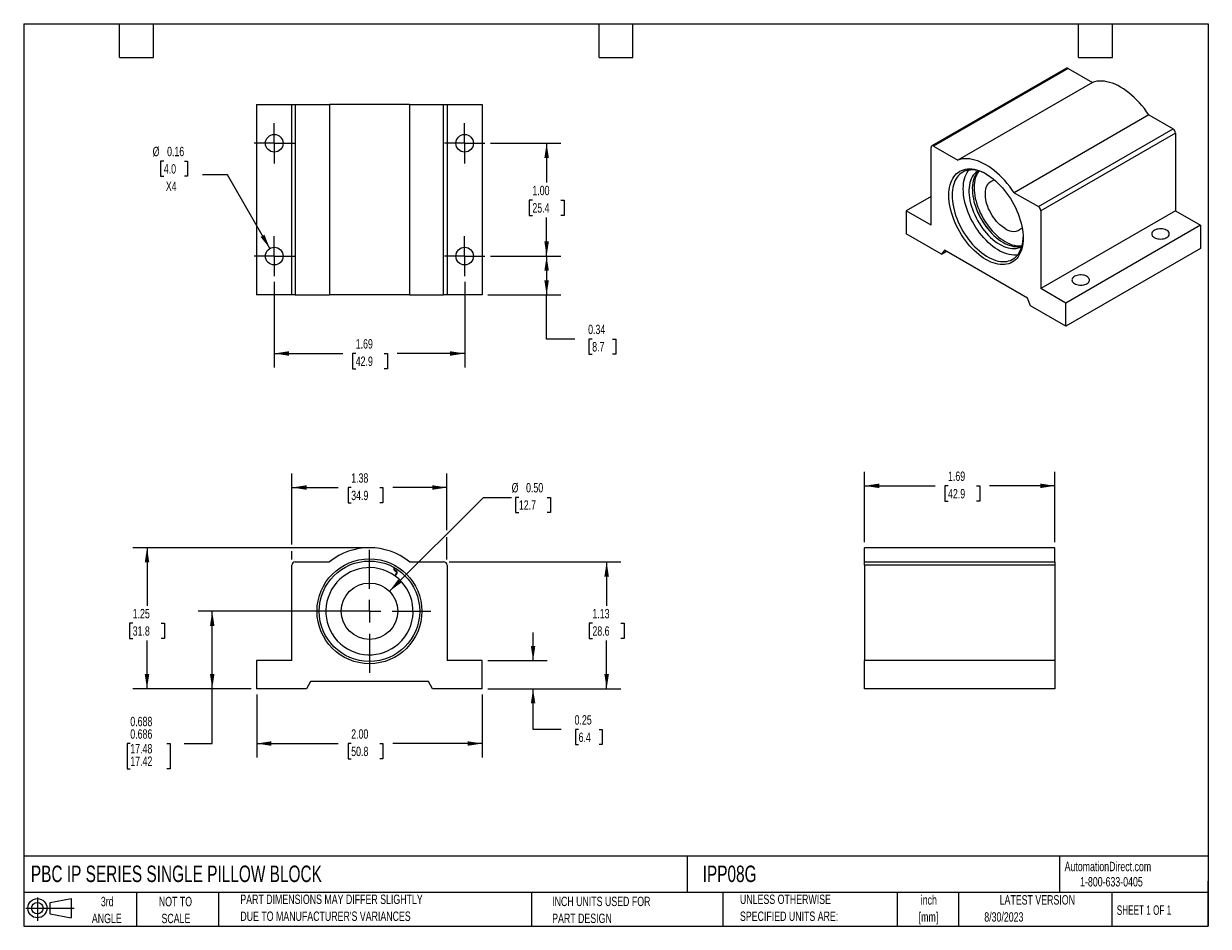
# Model space of a CAD drawing. Header units: inches. Extents: x 0.2 to 10.8, y 0.2 to 8.2.
import ezdxf

# ---------------------------------------------------------------- set-up
doc = ezdxf.new("R2010")
doc.units = ezdxf.units.IN
doc.header["$MEASUREMENT"] = 0
doc.linetypes.add('CENTERX2', pattern=[0.8, 0.5, -0.1, 0.1, -0.1])
doc.layers.add('CENTER', color=40, linetype='CENTERX2')
doc.layers.add('SLD-DEFPOINTS', color=7, linetype='Continuous')
doc.layers.add('DIMENSIONS', color=140, linetype='Continuous', lineweight=25)
doc.layers.add('TEXT', color=140, linetype='Continuous', lineweight=25)
doc.styles.add('SLDTEXTSTYLE0', font='TXT', dxfattribs={"width": 0.7})
doc.styles.add('SLDTEXTSTYLE1', font='TXT', dxfattribs={"width": 0.65})
doc.dimstyles.new('SLDDIMSTYLE0', dxfattribs={"dimtxt": 0.084961, "dimasz": 0.13, "dimexe": 0, "dimexo": 0.0625, "dimgap": 0.02124, "dimtad": 0, "dimtih": 1, "dimtoh": 1, "dimrnd": 1e-09, "dimdsep": 46, "dimtxsty": 'SLDTEXTSTYLE0', "dimsah": 1, "dimcen": 0.09, "dimadec": 0, "dimazin": 2, "dimtfac": 1, "dimtmove": 0, "dimatfit": 0, "dimfxl": 0, "dimfrac": 2, "dimtolj": 1, "dimtzin": 12, "dimarcsym": 0})
doc.dimstyles.new('SLDDIMSTYLE1', dxfattribs={"dimtxt": 0.084961, "dimasz": 0.13, "dimexe": 0, "dimexo": 0.0625, "dimgap": 0.02124, "dimtad": 0, "dimtih": 1, "dimtoh": 1, "dimrnd": 1e-09, "dimzin": 12, "dimdsep": 46, "dimtxsty": 'SLDTEXTSTYLE0', "dimsah": 1, "dimcen": 0.09, "dimadec": 0, "dimazin": 3, "dimtfac": 1, "dimtofl": 0, "dimtmove": 0, "dimatfit": 3, "dimfxl": 0, "dimfrac": 2, "dimtolj": 1, "dimtzin": 12, "dimarcsym": 0})
doc.dimstyles.new('SLDDIMSTYLE2', dxfattribs={"dimtxt": 0.084961, "dimasz": 0.13, "dimexe": 0, "dimexo": 0.0625, "dimgap": 0.02124, "dimtad": 0, "dimtih": 1, "dimtoh": 1, "dimrnd": 1e-09, "dimzin": 0, "dimdsep": 46, "dimtxsty": 'SLDTEXTSTYLE0', "dimsah": 1, "dimcen": 0, "dimadec": 0, "dimazin": 0, "dimtfac": 1, "dimtofl": 0, "dimtmove": 0, "dimatfit": 3, "dimfxl": 0, "dimfrac": 2, "dimtolj": 1, "dimtzin": 12, "dimarcsym": 0})
doc.dimstyles.new('SLDDIMSTYLE3', dxfattribs={"dimtxt": 0.084961, "dimasz": 0.13, "dimexe": 0, "dimexo": 0.0625, "dimgap": 0.02124, "dimtad": 0, "dimtih": 1, "dimtoh": 1, "dimdec": 3, "dimrnd": 1e-09, "dimdsep": 46, "dimtxsty": 'SLDTEXTSTYLE0', "dimsah": 1, "dimcen": 0.09, "dimadec": 0, "dimazin": 2, "dimlim": 1, "dimtp": 0.001, "dimtm": 0.001, "dimtfac": 1, "dimtdec": 3, "dimtofl": 0, "dimtmove": 0, "dimatfit": 3, "dimfxl": 0, "dimfrac": 2, "dimtolj": 1, "dimtzin": 12, "dimarcsym": 0})
doc.dimstyles.new('SLDDIMSTYLE4', dxfattribs={"dimtxt": 0.084961, "dimasz": 0.13, "dimexe": 0, "dimexo": 0.0625, "dimgap": 0.02124, "dimtad": 0, "dimtih": 1, "dimtoh": 1, "dimrnd": 1e-09, "dimzin": 4, "dimdsep": 46, "dimtxsty": 'SLDTEXTSTYLE0', "dimsah": 1, "dimcen": 0.09, "dimadec": 0, "dimazin": 1, "dimtfac": 1, "dimtofl": 0, "dimtmove": 0, "dimatfit": 3, "dimfxl": 0, "dimfrac": 2, "dimtolj": 1, "dimtzin": 12, "dimarcsym": 0})
doc.dimstyles.new('SLDDIMSTYLE5', dxfattribs={"dimtxt": 0.084961, "dimasz": 0.13, "dimexe": 0, "dimexo": 0.0625, "dimgap": 0.02124, "dimtad": 0, "dimtih": 1, "dimtoh": 1, "dimrnd": 1e-09, "dimdsep": 46, "dimtxsty": 'SLDTEXTSTYLE0', "dimsah": 1, "dimcen": 0.09, "dimadec": 0, "dimazin": 2, "dimtfac": 1, "dimtofl": 0, "dimtmove": 0, "dimatfit": 3, "dimfxl": 0, "dimfrac": 2, "dimtolj": 1, "dimtzin": 12, "dimarcsym": 0})
doc.dimstyles.new('SLDDIMSTYLE6', dxfattribs={"dimtxt": 0.084961, "dimasz": 0.13, "dimexe": 0, "dimexo": 0.0625, "dimgap": 0.02124, "dimtad": 0, "dimtih": 1, "dimtoh": 1, "dimrnd": 1e-09, "dimdsep": 46, "dimtxsty": 'SLDTEXTSTYLE0', "dimsah": 1, "dimcen": 0, "dimadec": 0, "dimazin": 2, "dimtfac": 1, "dimtofl": 0, "dimtmove": 0, "dimatfit": 3, "dimfxl": 0, "dimfrac": 2, "dimtolj": 1, "dimtzin": 12, "dimarcsym": 0})

# ---------------------------------------------------------------- blocks, each defined once
blk = doc.blocks.new('Block11')
at = {"color": 7, "linetype": 'Continuous', "lineweight": 18}
for p, q in [((0, 0.113), (0.428, 0.113)), ((0.102, 0.209), (0.102, 0)), ((0.216, 0.164), (0.401, 0.198)), ((0.216, 0.063), (0.216, 0.164)), ((0.401, 0.198), (0.401, 0.029)), ((0.216, 0.063), (0.401, 0.029))]:
    blk.add_line(p, q, dxfattribs=at)
for radius in [0.0846, 0.0506]:
    blk.add_circle((0.102, 0.113), radius, dxfattribs=at)
blk = doc.blocks.new('Block12')
at = {"layer": 'SLD-DEFPOINTS'}
blk.add_blockref('Block11', (0, 0), dxfattribs=at)
blk = doc.blocks.new('SW_NOTE_0')
at = {"layer": 'TEXT', "color": 0, "char_height": 0.0833, "attachment_point": 2, "style": 'SLDTEXTSTYLE0'}
for s, insert in [('inch', (0.125, 0.107)), ('[mm]', (0.122, -0.043))]:
    blk.add_mtext(s, dxfattribs=dict(at, insert=insert))
blk = doc.blocks.new('SW_NOTE_0_1')
at = {"layer": 'TEXT', "color": 0, "char_height": 0.08333, "attachment_point": 1, "style": 'SLDTEXTSTYLE0'}
for s, insert in [('UNLESS OTHERWISE', (0, 0.107)), ('SPECIFIED UNITS ARE:', (0, -0.043))]:
    blk.add_mtext(s, dxfattribs=dict(at, insert=insert))
blk = doc.blocks.new('SW_NOTE_0_2')
at = {"layer": 'TEXT', "color": 0, "char_height": 0.08333, "attachment_point": 1, "style": 'SLDTEXTSTYLE0'}
for s, insert in [('PART DIMENSIONS MAY DIFFER SLIGHTLY', (0, 0.107)), ("DUE TO MANUFACTURER'S VARIANCES", (0, -0.043))]:
    blk.add_mtext(s, dxfattribs=dict(at, insert=insert))
blk = doc.blocks.new('SW_NOTE_0_3')
at = {"layer": 'TEXT', "color": 0, "char_height": 0.0833, "attachment_point": 2, "style": 'SLDTEXTSTYLE0'}
for s, insert in [('NOT TO', (0.207, 0.107)), ('SCALE', (0.211, -0.043))]:
    blk.add_mtext(s, dxfattribs=dict(at, insert=insert))
blk = doc.blocks.new('SW_NOTE_0_4')
at = {"layer": 'TEXT', "color": 0, "char_height": 0.0833, "attachment_point": 2, "style": 'SLDTEXTSTYLE0'}
for s, insert in [('3rd', (0.091, 0.107)), ('ANGLE', (0.087, -0.043))]:
    blk.add_mtext(s, dxfattribs=dict(at, insert=insert))
blk = doc.blocks.new('SW_NOTE_0_5')
at = {"layer": 'TEXT', "color": 0, "char_height": 0.08333, "attachment_point": 1, "style": 'SLDTEXTSTYLE0'}
for s, insert in [('INCH UNITS USED FOR', (0, 0.107)), ('PART DESIGN', (0, -0.043))]:
    blk.add_mtext(s, dxfattribs=dict(at, insert=insert))
blk = doc.blocks.new('_D')
at = {"layer": 'DIMENSIONS'}
for p, q in [((4.765, 2.605), (4.765, 2.855)), ((4.365, 2.605), (4.89, 2.605)), ((4.365, 2.355), (4.89, 2.355)), ((4.765, 1.995), (4.765, 2.355)), ((5.015, 1.995), (4.765, 1.995)), ((5.168, 1.995), (5.14, 1.995)), ((5.14, 1.995), (5.14, 1.86)), ((5.35, 1.995), (5.378, 1.995)), ((5.378, 1.995), (5.378, 1.86)), ((5.14, 1.86), (5.168, 1.86)), ((5.378, 1.86), (5.35, 1.86))]:
    blk.add_line(p, q, dxfattribs=at)
for points in [[(4.765, 2.605), (4.785, 2.735), (4.745, 2.735)], [(4.765, 2.355), (4.745, 2.225), (4.785, 2.225)]]:
    blk.add_solid(points, dxfattribs=at)
at = {"layer": 'DIMENSIONS', "char_height": 0.0833, "attachment_point": 1, "style": 'SLDTEXTSTYLE0'}
for s, insert in [('0.25', (5.133, 2.121)), ('6.4', (5.168, 1.967))]:
    blk.add_mtext(s, dxfattribs=dict(at, insert=insert))
blk = doc.blocks.new('_D_1')
at = {"layer": 'DIMENSIONS'}
for p, q in [((4.022, 3.48), (5.542, 3.48)), ((5.417, 3.48), (5.417, 3.09)), ((5.291, 2.936), (5.262, 2.936)), ((5.262, 2.936), (5.262, 2.801)), ((5.543, 2.936), (5.572, 2.936)), ((5.572, 2.936), (5.572, 2.801)), ((5.262, 2.801), (5.291, 2.801)), ((5.417, 2.355), (5.417, 2.782)), ((5.572, 2.801), (5.543, 2.801)), ((4.365, 2.355), (5.542, 2.355))]:
    blk.add_line(p, q, dxfattribs=at)
for points in [[(5.417, 3.48), (5.397, 3.35), (5.437, 3.35)], [(5.417, 2.355), (5.437, 2.485), (5.397, 2.485)]]:
    blk.add_solid(points, dxfattribs=at)
at = {"layer": 'DIMENSIONS', "char_height": 0.0833, "attachment_point": 1, "style": 'SLDTEXTSTYLE0'}
for s, insert in [('1.13', (5.291, 3.063)), ('28.6', (5.291, 2.909))]:
    blk.add_mtext(s, dxfattribs=dict(at, insert=insert))
blk = doc.blocks.new('_D_2')
at = {"layer": 'DIMENSIONS'}
for p, q in [((2.627, 3.635), (2.627, 4.264)), ((4.002, 3.76), (4.002, 4.264)), ((2.627, 4.139), (3.038, 4.139)), ((3.153, 4.139), (3.125, 4.139)), ((3.125, 4.139), (3.125, 4.004)), ((3.406, 4.139), (3.434, 4.139)), ((3.434, 4.139), (3.434, 4.004)), ((4.002, 4.139), (3.521, 4.139)), ((3.125, 4.004), (3.153, 4.004)), ((3.434, 4.004), (3.406, 4.004)), ((4.002, 3.5), (4.002, 3.7)), ((2.627, 3.5), (2.627, 3.575))]:
    blk.add_line(p, q, dxfattribs=at)
for points in [[(2.627, 4.139), (2.757, 4.119), (2.757, 4.159)], [(4.002, 4.139), (3.872, 4.159), (3.872, 4.119)]]:
    blk.add_solid(points, dxfattribs=at)
at = {"layer": 'DIMENSIONS', "char_height": 0.0833, "attachment_point": 1, "style": 'SLDTEXTSTYLE0'}
for s, insert in [('1.38', (3.153, 4.265)), ('34.9', (3.153, 4.111))]:
    blk.add_mtext(s, dxfattribs=dict(at, insert=insert))
blk = doc.blocks.new('_D_3')
at = {"layer": 'DIMENSIONS'}
for p, q in [((3.492, 3.219), (4.325, 4.052)), ((4.325, 4.052), (4.575, 4.052)), ((4.639, 4.052), (4.61, 4.052)), ((4.61, 4.052), (4.61, 3.917)), ((4.891, 4.052), (4.92, 4.052)), ((4.92, 4.052), (4.92, 3.917)), ((4.61, 3.917), (4.639, 3.917)), ((4.92, 3.917), (4.891, 3.917))]:
    blk.add_line(p, q, dxfattribs=at)
blk.add_solid([(3.492, 3.219), (3.598, 3.297), (3.569, 3.325)], dxfattribs=at)
at = {"layer": 'DIMENSIONS', "char_height": 0.0833, "attachment_point": 1, "style": 'SLDTEXTSTYLE0'}
for s, insert in [('%%c', (4.575, 4.179)), ('0.50', (4.703, 4.179)), ('12.7', (4.639, 4.025))]:
    blk.add_mtext(s, dxfattribs=dict(at, insert=insert))
blk = doc.blocks.new('_D_4')
at = {"layer": 'DIMENSIONS'}
for p, q in [((3.265, 3.042), (1.796, 3.042)), ((1.921, 2.355), (1.921, 3.042)), ((2.265, 2.355), (1.796, 2.355)), ((1.921, 1.87), (1.921, 2.355)), ((1.195, 1.87), (1.166, 1.87)), ((1.166, 1.87), (1.166, 1.647)), ((1.518, 1.87), (1.547, 1.87)), ((1.547, 1.87), (1.547, 1.647)), ((1.671, 1.87), (1.921, 1.87)), ((1.166, 1.647), (1.195, 1.647)), ((1.547, 1.647), (1.518, 1.647))]:
    blk.add_line(p, q, dxfattribs=at)
for points in [[(1.921, 3.042), (1.901, 2.912), (1.941, 2.912)], [(1.921, 2.355), (1.941, 2.485), (1.901, 2.485)]]:
    blk.add_solid(points, dxfattribs=at)
at = {"layer": 'DIMENSIONS', "char_height": 0.0833, "attachment_point": 1, "style": 'SLDTEXTSTYLE0'}
for s, insert in [('0.688', (1.195, 2.107)), ('0.686', (1.195, 1.996)), ('17.48', (1.195, 1.866)), ('17.42', (1.195, 1.755))]:
    blk.add_mtext(s, dxfattribs=dict(at, insert=insert))
blk = doc.blocks.new('_D_5')
at = {"layer": 'DIMENSIONS'}
for p, q in [((3.265, 3.605), (1.218, 3.605)), ((1.343, 3.605), (1.343, 3.09)), ((1.216, 2.936), (1.188, 2.936)), ((1.188, 2.936), (1.188, 2.801)), ((1.469, 2.936), (1.497, 2.936)), ((1.497, 2.936), (1.497, 2.801)), ((1.188, 2.801), (1.216, 2.801)), ((1.343, 2.355), (1.343, 2.782)), ((1.497, 2.801), (1.469, 2.801)), ((2.265, 2.355), (1.218, 2.355))]:
    blk.add_line(p, q, dxfattribs=at)
for points in [[(1.343, 3.605), (1.323, 3.475), (1.363, 3.475)], [(1.343, 2.355), (1.363, 2.485), (1.323, 2.485)]]:
    blk.add_solid(points, dxfattribs=at)
at = {"layer": 'DIMENSIONS', "char_height": 0.0833, "attachment_point": 1, "style": 'SLDTEXTSTYLE0'}
for s, insert in [('1.25', (1.216, 3.063)), ('31.8', (1.216, 2.909))]:
    blk.add_mtext(s, dxfattribs=dict(at, insert=insert))
blk = doc.blocks.new('_D_6')
at = {"layer": 'DIMENSIONS'}
for p, q in [((2.315, 2.305), (2.315, 1.745)), ((4.315, 2.305), (4.315, 1.745)), ((2.315, 1.87), (3.038, 1.87)), ((3.153, 1.87), (3.125, 1.87)), ((3.125, 1.87), (3.125, 1.735)), ((3.406, 1.87), (3.434, 1.87)), ((3.434, 1.87), (3.434, 1.735)), ((4.315, 1.87), (3.521, 1.87)), ((3.125, 1.735), (3.153, 1.735)), ((3.434, 1.735), (3.406, 1.735))]:
    blk.add_line(p, q, dxfattribs=at)
for points in [[(2.315, 1.87), (2.445, 1.85), (2.445, 1.89)], [(4.315, 1.87), (4.185, 1.89), (4.185, 1.85)]]:
    blk.add_solid(points, dxfattribs=at)
at = {"layer": 'DIMENSIONS', "char_height": 0.0833, "attachment_point": 1, "style": 'SLDTEXTSTYLE0'}
for s, insert in [('2.00', (3.153, 1.996)), ('50.8', (3.153, 1.842))]:
    blk.add_mtext(s, dxfattribs=dict(at, insert=insert))
blk = doc.blocks.new('SW_CENTERMARKSYMBOL_0')
at = {"layer": 'CENTER', "color": 0}
for p, q in [((0, 0.2), (0, 0.545)), ((-0.2, 0), (-0.545, 0)), ((0, 0), (-0.1, 0)), ((0, 0), (0, 0.1)), ((0, 0), (0, -0.1)), ((0, 0), (0.1, 0)), ((0.2, 0), (0.545, 0)), ((0, -0.2), (0, -0.545))]:
    blk.add_line(p, q, dxfattribs=at)
blk = doc.blocks.new('_D_7')
at = {"layer": 'DIMENSIONS'}
for p, q in [((7.703, 3.655), (7.703, 4.279)), ((9.391, 3.655), (9.391, 4.279)), ((7.703, 4.154), (8.328, 4.154)), ((8.443, 4.154), (8.414, 4.154)), ((8.414, 4.154), (8.414, 4.019)), ((8.695, 4.154), (8.724, 4.154)), ((8.724, 4.154), (8.724, 4.019)), ((9.391, 4.154), (8.81, 4.154)), ((8.414, 4.019), (8.443, 4.019)), ((8.724, 4.019), (8.695, 4.019))]:
    blk.add_line(p, q, dxfattribs=at)
for points in [[(7.703, 4.154), (7.833, 4.134), (7.833, 4.174)], [(9.391, 4.154), (9.261, 4.174), (9.261, 4.134)]]:
    blk.add_solid(points, dxfattribs=at)
at = {"layer": 'DIMENSIONS', "char_height": 0.0833, "attachment_point": 1, "style": 'SLDTEXTSTYLE0'}
for s, insert in [('1.69', (8.443, 4.281)), ('42.9', (8.443, 4.126))]:
    blk.add_mtext(s, dxfattribs=dict(at, insert=insert))
blk = doc.blocks.new('_D_8')
at = {"layer": 'DIMENSIONS'}
for p, q in [((4.387, 7.19), (5.01, 7.19)), ((4.885, 7.19), (4.885, 6.841)), ((4.759, 6.686), (4.731, 6.686)), ((4.731, 6.686), (4.731, 6.551)), ((5.012, 6.686), (5.04, 6.686)), ((5.04, 6.686), (5.04, 6.551)), ((4.731, 6.551), (4.759, 6.551)), ((4.885, 6.19), (4.885, 6.532)), ((5.04, 6.551), (5.012, 6.551)), ((4.387, 6.19), (5.01, 6.19))]:
    blk.add_line(p, q, dxfattribs=at)
for points in [[(4.885, 7.19), (4.865, 7.06), (4.905, 7.06)], [(4.885, 6.19), (4.905, 6.32), (4.865, 6.32)]]:
    blk.add_solid(points, dxfattribs=at)
at = {"layer": 'DIMENSIONS', "char_height": 0.0833, "attachment_point": 1, "style": 'SLDTEXTSTYLE0'}
for s, insert in [('1.00', (4.759, 6.813)), ('25.4', (4.759, 6.659))]:
    blk.add_mtext(s, dxfattribs=dict(at, insert=insert))
blk = doc.blocks.new('_D_9')
at = {"layer": 'DIMENSIONS'}
for p, q in [((4.387, 6.19), (5.01, 6.19)), ((4.885, 6.19), (4.885, 5.846)), ((4.365, 5.846), (5.01, 5.846)), ((4.885, 5.455), (4.885, 5.846)), ((5.135, 5.455), (4.885, 5.455)), ((5.289, 5.455), (5.26, 5.455)), ((5.26, 5.455), (5.26, 5.32)), ((5.47, 5.455), (5.499, 5.455)), ((5.499, 5.455), (5.499, 5.32)), ((5.26, 5.32), (5.289, 5.32)), ((5.499, 5.32), (5.47, 5.32))]:
    blk.add_line(p, q, dxfattribs=at)
for points in [[(4.885, 6.19), (4.865, 6.06), (4.905, 6.06)], [(4.885, 5.846), (4.905, 5.976), (4.865, 5.976)]]:
    blk.add_solid(points, dxfattribs=at)
at = {"layer": 'DIMENSIONS', "char_height": 0.0833, "attachment_point": 1, "style": 'SLDTEXTSTYLE0'}
for s, insert in [('0.34', (5.253, 5.582)), ('8.7', (5.289, 5.428))]:
    blk.add_mtext(s, dxfattribs=dict(at, insert=insert))
blk = doc.blocks.new('_D_10')
at = {"layer": 'DIMENSIONS'}
for p, q in [((2.471, 5.962), (2.471, 5.202)), ((4.159, 5.962), (4.159, 5.202)), ((2.471, 5.327), (3.078, 5.327)), ((3.193, 5.327), (3.164, 5.327)), ((3.164, 5.327), (3.164, 5.192)), ((3.445, 5.327), (3.474, 5.327)), ((3.474, 5.327), (3.474, 5.192)), ((4.159, 5.327), (3.56, 5.327)), ((3.164, 5.192), (3.193, 5.192)), ((3.474, 5.192), (3.445, 5.192))]:
    blk.add_line(p, q, dxfattribs=at)
for points in [[(2.471, 5.327), (2.601, 5.307), (2.601, 5.347)], [(4.159, 5.327), (4.029, 5.347), (4.029, 5.307)]]:
    blk.add_solid(points, dxfattribs=at)
at = {"layer": 'DIMENSIONS', "char_height": 0.0833, "attachment_point": 1, "style": 'SLDTEXTSTYLE0'}
for s, insert in [('1.69', (3.193, 5.454)), ('42.9', (3.193, 5.3))]:
    blk.add_mtext(s, dxfattribs=dict(at, insert=insert))
blk = doc.blocks.new('_D_11')
at = {"layer": 'DIMENSIONS'}
for p, q in [((1.492, 7.033), (1.464, 7.033)), ((1.464, 7.033), (1.464, 6.898)), ((1.674, 7.033), (1.702, 7.033)), ((1.702, 7.033), (1.702, 6.898)), ((1.464, 6.898), (1.492, 6.898)), ((1.702, 6.898), (1.674, 6.898)), ((2.055, 6.91), (1.836, 6.91)), ((2.432, 6.258), (2.055, 6.91))]:
    blk.add_line(p, q, dxfattribs=at)
blk.add_solid([(2.432, 6.258), (2.384, 6.38), (2.35, 6.36)], dxfattribs=at)
at = {"layer": 'DIMENSIONS', "char_height": 0.0833, "attachment_point": 1, "style": 'SLDTEXTSTYLE0'}
for s, insert in [('%%c', (1.393, 7.159)), ('0.16', (1.521, 7.159)), ('4.0', (1.492, 7.005)), ('X4', (1.51, 6.851))]:
    blk.add_mtext(s, dxfattribs=dict(at, insert=insert))
blk = doc.blocks.new('SW_CENTERMARKSYMBOL_1')
at = {"layer": 'CENTER', "color": 0}
for p, q in [((0, 0.1), (0, 0.178125)), ((-0.1, 0), (-0.178125, 0)), ((0, 0), (-0.1, 0)), ((0, 0), (0, 0.1)), ((0, 0), (0, -0.1)), ((0, 0), (0.1, 0)), ((0.1, 0), (0.178125, 0)), ((0, -0.1), (0, -0.178125))]:
    blk.add_line(p, q, dxfattribs=at)
blk = doc.blocks.new('SW_CENTERMARKSYMBOL_2')
at = {"layer": 'CENTER', "color": 0}
for p, q in [((0, 0.1), (0, 0.178125)), ((-0.1, 0), (-0.178125, 0)), ((0, 0), (-0.1, 0)), ((0, 0), (0, 0.1)), ((0, 0), (0, -0.1)), ((0, 0), (0.1, 0)), ((0.1, 0), (0.178125, 0)), ((0, -0.1), (0, -0.178125))]:
    blk.add_line(p, q, dxfattribs=at)
blk = doc.blocks.new('SW_CENTERMARKSYMBOL_3')
at = {"layer": 'CENTER', "color": 0}
for p, q in [((0, 0.1), (0, 0.178125)), ((-0.1, 0), (-0.178125, 0)), ((0, 0), (-0.1, 0)), ((0, 0), (0, 0.1)), ((0, 0), (0, -0.1)), ((0, 0), (0.1, 0)), ((0.1, 0), (0.178125, 0)), ((0, -0.1), (0, -0.178125))]:
    blk.add_line(p, q, dxfattribs=at)
blk = doc.blocks.new('SW_CENTERMARKSYMBOL_4')
at = {"layer": 'CENTER', "color": 0}
for p, q in [((0, 0.1), (0, 0.178125)), ((-0.1, 0), (-0.178125, 0)), ((0, 0), (-0.1, 0)), ((0, 0), (0, 0.1)), ((0, 0), (0, -0.1)), ((0, 0), (0.1, 0)), ((0.1, 0), (0.178125, 0)), ((0, -0.1), (0, -0.178125))]:
    blk.add_line(p, q, dxfattribs=at)

msp = doc.modelspace()

# ---------------------------------------------------------------- linework, layer by layer
for p, q in [((9.493, 7.8556), (8.2994, 7.1666)), ((9.508, 7.8542), (8.3144, 7.1651)), ((9.508, 7.8542), (9.7228, 7.7302)), ((9.7228, 7.7302), (8.5292, 7.0411)), ((2.3148, 7.534), (2.3148, 5.846)), ((2.3148, 7.534), (2.6273, 7.534)), ((2.6273, 5.846), (2.6273, 7.534)), ((2.6273, 7.534), (2.6573, 7.534)), ((2.6573, 7.534), (2.6573, 5.846)), ((2.6573, 7.534), (2.9611, 7.534)), ((2.9611, 7.534), (2.9611, 5.846)), ((3.6686, 7.534), (2.9611, 7.534)), ((3.6686, 7.534), (3.6686, 5.846)), ((3.6686, 7.534), (3.9723, 7.534)), ((3.9723, 5.846), (3.9723, 7.534)), ((3.9723, 7.534), (4.0023, 7.534)), ((4.0023, 7.534), (4.0023, 5.846)), ((4.0023, 7.534), (4.3148, 7.534)), ((4.3148, 7.534), (4.3148, 5.846)), ((10.2231, 7.4414), (9.0295, 6.7523)), ((10.2231, 7.4414), (10.4379, 7.3174)), ((9.2443, 6.6283), (10.4379, 7.3174)), ((10.4591, 7.2806), (9.2655, 6.5916)), ((10.4591, 7.2806), (10.4591, 6.5906)), ((8.2932, 6.4629), (8.2932, 7.1529)), ((8.3144, 7.1651), (8.5292, 7.0411)), ((9.0295, 6.7523), (9.2443, 6.6283)), ((8.2932, 6.718), (8.0722, 6.5904)), ((8.0722, 6.5904), (8.0722, 6.3863)), ((8.2932, 6.4629), (8.0722, 6.5904)), ((9.2655, 6.5916), (9.2655, 5.9016)), ((10.4591, 6.5906), (9.2655, 5.9016)), ((10.4591, 6.5906), (10.6801, 6.4631)), ((10.6801, 6.4631), (9.4865, 5.774)), ((10.6801, 6.4631), (10.6801, 6.2589)), ((8.3838, 6.2065), (8.0722, 6.3863)), ((8.4103, 6.2442), (8.3838, 6.2065)), ((8.3838, 6.2065), (8.4297, 6.233)), ((9.1484, 5.8181), (8.4103, 6.2442)), ((10.6801, 6.2589), (9.4865, 5.5699)), ((9.4865, 5.774), (9.2655, 5.9016)), ((2.6273, 5.846), (2.3148, 5.846)), ((2.6573, 5.846), (2.6273, 5.846)), ((2.6573, 5.846), (2.9611, 5.846)), ((3.6686, 5.846), (2.9611, 5.846)), ((3.6686, 5.846), (3.9723, 5.846)), ((4.0023, 5.846), (3.9723, 5.846)), ((4.3148, 5.846), (4.0023, 5.846)), ((9.1749, 5.7497), (9.1484, 5.8181)), ((9.4865, 5.5699), (9.1749, 5.7497)), ((9.4865, 5.5699), (9.4865, 5.774)), ((9.3907, 3.6054), (7.7027, 3.6054)), ((7.7027, 3.4804), (7.7027, 3.6054)), ((9.3907, 3.4804), (9.3907, 3.6054)), ((2.6573, 3.4804), (2.9611, 3.4804)), ((3.6686, 3.4804), (3.9723, 3.4804)), ((7.7027, 3.4804), (9.3907, 3.4804)), ((7.7027, 3.4504), (7.7027, 3.4804)), ((9.3907, 3.4804), (9.3907, 3.4504)), ((2.6273, 2.6054), (2.6273, 3.4504)), ((3.53, 3.4233), (3.5346, 3.4207)), ((3.533, 3.4303), (3.5321, 3.4287)), ((3.5364, 3.4262), (3.5373, 3.4278)), ((3.5391, 3.4025), (3.5514, 3.3954)), ((3.5547, 3.3829), (3.5396, 3.3568)), ((3.5539, 3.3998), (3.5416, 3.4068)), ((3.5422, 3.3612), (3.5463, 3.3583)), ((3.5437, 3.3538), (3.559, 3.3804)), ((3.5537, 3.3812), (3.5578, 3.3783)), ((4.0023, 3.4504), (4.0023, 2.6054)), ((9.3907, 3.4504), (7.7027, 3.4504)), ((7.7027, 3.4504), (7.7027, 2.6054)), ((9.3907, 3.4504), (9.3907, 2.6054)), ((2.3148, 2.6054), (2.3148, 2.3554)), ((2.6273, 2.6054), (2.3148, 2.6054)), ((4.3148, 2.6054), (4.0023, 2.6054)), ((4.3148, 2.3554), (4.3148, 2.6054)), ((7.7027, 2.3554), (7.7027, 2.6054)), ((9.3907, 2.6054), (7.7027, 2.6054)), ((9.3907, 2.6054), (9.3907, 2.3554)), ((2.7929, 2.4204), (2.7554, 2.3554)), ((3.8367, 2.4204), (2.7929, 2.4204)), ((3.8743, 2.3554), (3.8367, 2.4204)), ((2.7554, 2.3554), (2.3148, 2.3554)), ((4.3148, 2.3554), (3.8743, 2.3554)), ((9.3907, 2.3554), (7.7027, 2.3554))]:
    msp.add_line(p, q)
at = {"flags": 128}
for points in [[(10.2231, 7.4414), (10.2035, 7.4698), (10.183, 7.4974), (10.1617, 7.5239), (10.1397, 7.5492), (10.1171, 7.5734), (10.0939, 7.5962), (10.0703, 7.6177), (10.0463, 7.6376), (10.022, 7.656), (9.9975, 7.6728), (9.9729, 7.6878), (9.9484, 7.7011), (9.9239, 7.7126), (9.8996, 7.7223), (9.8756, 7.7301), (9.852, 7.7359), (9.8288, 7.7399), (9.8062, 7.7418), (9.7842, 7.7418), (9.7629, 7.7399), (9.7424, 7.736), (9.7228, 7.7302)], [(9.0295, 6.7523), (9.0099, 6.7808), (8.9894, 6.8083), (8.9681, 6.8348), (8.9461, 6.8602), (8.9235, 6.8844), (8.9003, 6.9072), (8.8767, 6.9286), (8.8527, 6.9486), (8.8284, 6.967), (8.8039, 6.9837), (8.7794, 6.9988), (8.7548, 7.0121), (8.7303, 7.0236), (8.706, 7.0333), (8.682, 7.041), (8.6584, 7.0469), (8.6352, 7.0508), (8.6126, 7.0528), (8.5906, 7.0528), (8.5693, 7.0508), (8.5488, 7.0469), (8.5292, 7.0411)], [(9.1082, 6.3493), (9.1075, 6.3248), (9.1053, 6.3013), (9.1018, 6.2788), (9.097, 6.2575), (9.0907, 6.2373), (9.0831, 6.2184), (9.0742, 6.2009), (9.0641, 6.1848), (9.0527, 6.1703), (9.0402, 6.1573), (9.0266, 6.146), (9.0119, 6.1364), (8.9961, 6.1284), (8.9795, 6.1223), (8.962, 6.1179), (8.9438, 6.1153), (8.9248, 6.1146), (8.9052, 6.1156), (8.885, 6.1185), (8.8645, 6.1232), (8.8435, 6.1296), (8.8223, 6.1378), (8.8009, 6.1478), (8.7794, 6.1594), (8.7578, 6.1726), (8.7364, 6.1874), (8.7152, 6.2037), (8.6943, 6.2214), (8.6737, 6.2405), (8.6535, 6.2609), (8.6339, 6.2825), (8.6149, 6.3052), (8.5967, 6.3288), (8.5792, 6.3534), (8.5626, 6.3788), (8.5469, 6.4048), (8.5321, 6.4314), (8.5185, 6.4585), (8.506, 6.4859), (8.4946, 6.5136), (8.4845, 6.5414), (8.4756, 6.5691), (8.468, 6.5968), (8.4618, 6.6241), (8.4569, 6.6512), (8.4534, 6.6777), (8.4513, 6.7036), (8.4505, 6.7289), (8.4513, 6.7533), (8.4534, 6.7768), (8.4569, 6.7993), (8.4618, 6.8207), (8.468, 6.8409), (8.4756, 6.8597), (8.4845, 6.8772), (8.4946, 6.8933), (8.506, 6.9078), (8.5185, 6.9208), (8.5321, 6.9321), (8.5469, 6.9418), (8.5626, 6.9497), (8.5792, 6.9558), (8.5967, 6.9602), (8.6149, 6.9628), (8.6339, 6.9636), (8.6535, 6.9625), (8.6737, 6.9596), (8.6943, 6.955), (8.7152, 6.9485), (8.7364, 6.9403), (8.7578, 6.9304), (8.7794, 6.9188), (8.8009, 6.9055), (8.8223, 6.8907), (8.8435, 6.8744), (8.8645, 6.8567), (8.885, 6.8376), (8.9052, 6.8172), (8.9248, 6.7957), (8.9438, 6.773), (8.962, 6.7493), (8.9795, 6.7247), (8.9961, 6.6994), (9.0119, 6.6733), (9.0266, 6.6467), (9.0402, 6.6196), (9.0527, 6.5922), (9.0641, 6.5645), (9.0742, 6.5368), (9.0831, 6.509), (9.0907, 6.4814), (9.097, 6.454), (9.1018, 6.427), (9.1053, 6.4004), (9.1075, 6.3745), (9.1082, 6.3493)], [(8.7866, 6.9145), (8.783, 6.9165), (8.762, 6.927), (8.7412, 6.9357), (8.7205, 6.9428), (8.7003, 6.9481), (8.6804, 6.9516), (8.661, 6.9533), (8.6423, 6.9532), (8.6242, 6.9512), (8.6068, 6.9475), (8.5903, 6.942), (8.5747, 6.9347), (8.5601, 6.9257), (8.5465, 6.915), (8.5341, 6.9026), (8.5228, 6.8887), (8.5127, 6.8732), (8.5038, 6.8563), (8.4962, 6.838), (8.49, 6.8184), (8.4851, 6.7976), (8.4816, 6.7757), (8.4795, 6.7527), (8.4788, 6.7289), (8.4795, 6.7042), (8.4816, 6.6788), (8.4851, 6.6529), (8.49, 6.6264), (8.4962, 6.5996), (8.5038, 6.5726), (8.5127, 6.5455), (8.5228, 6.5184), (8.5341, 6.4914), (8.5465, 6.4646), (8.5601, 6.4382), (8.5747, 6.4123), (8.5903, 6.387), (8.6068, 6.3625), (8.6242, 6.3387), (8.6423, 6.3159), (8.661, 6.2941), (8.6804, 6.2734), (8.7003, 6.254), (8.7205, 6.2359), (8.7412, 6.2191), (8.762, 6.2039), (8.783, 6.1901), (8.804, 6.178), (8.825, 6.1675), (8.8458, 6.1587), (8.8664, 6.1517), (8.8867, 6.1464), (8.9066, 6.1429), (8.9259, 6.1412), (8.9447, 6.1413), (8.9628, 6.1432), (8.9801, 6.147), (8.9966, 6.1525), (9.0122, 6.1598), (9.0269, 6.1688), (9.0404, 6.1795), (9.0529, 6.1918), (9.0642, 6.2058), (9.0743, 6.2212), (9.0832, 6.2381), (9.0907, 6.2564), (9.097, 6.276), (9.1019, 6.2968), (9.1053, 6.3188), (9.1075, 6.3417), (9.1081, 6.3576)], [(9.06, 6.2002), (9.0439, 6.1985), (9.0251, 6.1984), (9.0058, 6.2001), (8.9859, 6.2036), (8.9656, 6.2089), (8.945, 6.216), (8.9242, 6.2248), (8.9032, 6.2353), (8.8821, 6.2474), (8.8612, 6.2611), (8.8403, 6.2764), (8.8197, 6.2931), (8.7994, 6.3113), (8.7796, 6.3307), (8.7602, 6.3513), (8.7414, 6.3731), (8.7233, 6.396), (8.706, 6.4197), (8.6895, 6.4443), (8.6739, 6.4696), (8.6593, 6.4955), (8.6457, 6.5218), (8.6332, 6.5486), (8.6219, 6.5756), (8.6118, 6.6027), (8.603, 6.6299), (8.5954, 6.6569), (8.5892, 6.6837), (8.5843, 6.7101), (8.5808, 6.7361), (8.5787, 6.7615), (8.578, 6.7861), (8.5787, 6.81), (8.5808, 6.8329), (8.5843, 6.8549), (8.5892, 6.8757), (8.5954, 6.8953), (8.603, 6.9136), (8.6118, 6.9305), (8.6219, 6.9459), (8.6262, 6.9516)], [(8.7106, 6.9456), (8.7019, 6.9404), (8.689, 6.9306), (8.6772, 6.9192), (8.6666, 6.9062), (8.6572, 6.8917), (8.6491, 6.8757), (8.6422, 6.8583), (8.6368, 6.8396), (8.6327, 6.8197), (8.63, 6.7987), (8.6287, 6.7768), (8.6288, 6.754), (8.6304, 6.7304), (8.6333, 6.7062), (8.6377, 6.6815), (8.6434, 6.6565), (8.6505, 6.6312), (8.6588, 6.6057), (8.6685, 6.5803), (8.6793, 6.5551), (8.6913, 6.5301), (8.7044, 6.5056), (8.7185, 6.4816), (8.7336, 6.4583), (8.7495, 6.4357), (8.7663, 6.4141), (8.7837, 6.3934), (8.8017, 6.3739), (8.8203, 6.3556), (8.8393, 6.3387), (8.8586, 6.3231), (8.8782, 6.3091), (8.8978, 6.2965), (8.9175, 6.2857), (8.9371, 6.2765), (8.9566, 6.269), (8.9757, 6.2633), (8.9945, 6.2594), (9.0127, 6.2573), (9.0304, 6.2571), (9.0475, 6.2587), (9.0637, 6.2621), (9.0792, 6.2673), (9.0937, 6.2743), (9.097, 6.2762)], [(8.715, 6.9444), (8.7069, 6.9364), (8.6963, 6.9234), (8.6869, 6.9088), (8.6788, 6.8928), (8.6719, 6.8754), (8.6665, 6.8567), (8.6624, 6.8368), (8.6597, 6.8159), (8.6584, 6.7939), (8.6585, 6.7711), (8.6601, 6.7475), (8.663, 6.7234), (8.6674, 6.6987), (8.6731, 6.6736), (8.6802, 6.6483), (8.6885, 6.6229), (8.6982, 6.5975), (8.709, 6.5722), (8.721, 6.5473), (8.7341, 6.5227), (8.7482, 6.4987), (8.7633, 6.4754), (8.7792, 6.4529), (8.796, 6.4312), (8.8134, 6.4106), (8.8314, 6.3911), (8.85, 6.3728), (8.869, 6.3558), (8.8883, 6.3403), (8.9079, 6.3262), (8.9275, 6.3137), (8.9472, 6.3028), (8.9668, 6.2936), (8.9863, 6.2861), (9.0054, 6.2804), (9.0242, 6.2766), (9.0424, 6.2745), (9.0601, 6.2742), (9.0772, 6.2758), (9.0934, 6.2792), (9.0982, 6.2806)], [(8.7165, 6.944), (8.7074, 6.9314), (8.6986, 6.9161), (8.691, 6.8994), (8.6847, 6.8813), (8.6799, 6.862), (8.6764, 6.8416), (8.6742, 6.8201), (8.6735, 6.7977), (8.6742, 6.7745), (8.6764, 6.7506), (8.6799, 6.7261), (8.6847, 6.7011), (8.691, 6.6759), (8.6986, 6.6504), (8.7074, 6.6249), (8.7175, 6.5994), (8.7288, 6.5742), (8.7412, 6.5492), (8.7546, 6.5248), (8.7691, 6.5009), (8.7845, 6.4777), (8.8007, 6.4553), (8.8177, 6.4338), (8.8354, 6.4134), (8.8537, 6.3941), (8.8724, 6.3761), (8.8916, 6.3594), (8.911, 6.3441), (8.9307, 6.3303), (8.9504, 6.3181), (8.9702, 6.3075), (8.9898, 6.2986), (9.0093, 6.2914), (9.0284, 6.286), (9.0472, 6.2824), (9.0655, 6.2806), (9.0831, 6.2806), (9.0986, 6.2822)], [(8.9504, 6.4337), (8.9346, 6.4437), (8.9189, 6.4552), (8.9034, 6.4682), (8.8883, 6.4826), (8.8737, 6.4982), (8.8598, 6.5149), (8.8465, 6.5327), (8.8341, 6.5512), (8.8227, 6.5705), (8.8122, 6.5903), (8.8029, 6.6105), (8.7948, 6.631), (8.7879, 6.6514), (8.7823, 6.6718), (8.7781, 6.6919), (8.7753, 6.7116), (8.7738, 6.7306), (8.7738, 6.7489), (8.7753, 6.7664), (8.7781, 6.7828), (8.7823, 6.798), (8.7879, 6.8119), (8.7948, 6.8244), (8.8029, 6.8355), (8.8122, 6.8449), (8.8227, 6.8527), (8.8341, 6.8587), (8.8465, 6.863), (8.8551, 6.8648)], [(10.2711, 6.3546), (10.2807, 6.3499), (10.2914, 6.3461), (10.3031, 6.3434), (10.3153, 6.3418), (10.3279, 6.3414), (10.3404, 6.3421), (10.3526, 6.344), (10.364, 6.3469), (10.3745, 6.3509), (10.3837, 6.3559), (10.3915, 6.3616), (10.3976, 6.3679), (10.4018, 6.3748), (10.4041, 6.3819), (10.4043, 6.3892), (10.4025, 6.3964), (10.3988, 6.4033), (10.3932, 6.4098), (10.3858, 6.4157), (10.3769, 6.4208), (10.3667, 6.425), (10.3555, 6.4283), (10.3435, 6.4304), (10.331, 6.4315), (10.3185, 6.4313), (10.3061, 6.43), (10.2943, 6.4276), (10.2832, 6.4241), (10.2734, 6.4196), (10.2648, 6.4143), (10.2579, 6.4082), (10.2527, 6.4016), (10.2495, 6.3946), (10.2482, 6.3874), (10.249, 6.3801), (10.2517, 6.373), (10.2564, 6.3663), (10.2629, 6.3601), (10.2711, 6.3546)], [(9.564, 5.9463), (9.5736, 5.9416), (9.5843, 5.9379), (9.596, 5.9352), (9.6082, 5.9336), (9.6208, 5.9331), (9.6333, 5.9339), (9.6454, 5.9358), (9.6569, 5.9387), (9.6674, 5.9427), (9.6766, 5.9477), (9.6844, 5.9534), (9.6905, 5.9597), (9.6947, 5.9666), (9.6969, 5.9737), (9.6972, 5.981), (9.6954, 5.9881), (9.6917, 5.9951), (9.6861, 6.0016), (9.6787, 6.0075), (9.6698, 6.0126), (9.6596, 6.0168), (9.6484, 6.0201), (9.6364, 6.0222), (9.6239, 6.0233), (9.6114, 6.0231), (9.599, 6.0218), (9.5872, 6.0194), (9.5761, 6.0159), (9.5662, 6.0114), (9.5577, 6.0061), (9.5508, 6), (9.5456, 5.9934), (9.5424, 5.9864), (9.5411, 5.9791), (9.5419, 5.9719), (9.5446, 5.9648), (9.5493, 5.9581), (9.5558, 5.9519), (9.564, 5.9463)], [(3.5301, 3.4238), (3.5338, 3.4217), (3.5347, 3.4212)]]:
    msp.add_lwpolyline(points, dxfattribs=at)
for centre, radius in [((2.4711, 7.19), 0.0781), ((4.1586, 7.19), 0.0781), ((2.4711, 6.19), 0.0781), ((4.1586, 6.19), 0.0781), ((3.3148, 3.0424), 0.465), ((3.3148, 3.0424), 0.445), ((3.3148, 3.0424), 0.25)]:
    msp.add_circle(centre, radius)
for centre, radius, start, end in [((9.4992, 7.8419), 0.0151, 54.38242, 114.30712), ((10.413, 7.2785), 0.0461, 2.60548, 57.39452), ((8.3061, 7.155), 0.0131, 50.79671, 189.21404), ((9.2194, 6.5895), 0.0461, 2.60548, 57.39452), ((9.3171, 6.8495), 0.6682, 200.81919, 219.17543), ((9.0204, 6.5195), 0.1107, 230.80717, 315.43751), ((3.3148, 3.0424), 0.563, 51.07555, 128.92445), ((2.6573, 3.4504), 0.03, 90, 180), ((3.9723, 3.4504), 0.03, 0, 90), ((3.3148, 3.0424), 0.3865, 54.43214, 53.68692), ((3.5487, 3.4191), 0.0192, 150, 240), ((3.5487, 3.4191), 0.0142, 150, 240), ((3.5468, 3.3875), 0.00917, 330, 60), ((3.5468, 3.3875), 0.0142, 330, 60)]:
    msp.add_arc(centre, radius, start, end)
at = {"layer": 'TEXT'}
for p, q in [((0.25, 8.25), (10.75, 8.25)), ((0.25, 8.25), (0.25, 0.25)), ((1.1, 7.95), (1.1, 8.25)), ((1.4, 7.95), (1.4, 8.25)), ((5.35, 7.95), (5.35, 8.25)), ((5.65, 7.95), (5.65, 8.25)), ((9.6, 7.95), (9.6, 8.25)), ((9.9, 7.95), (9.9, 8.25)), ((10.75, 8.25), (10.75, 0.25)), ((1.1, 7.95), (1.4, 7.95)), ((5.35, 7.95), (5.65, 7.95)), ((9.6, 7.95), (9.9, 7.95)), ((10.75, 0.8711), (0.25, 0.8711)), ((6.1322, 0.8711), (6.1322, 0.55)), ((9.4321, 0.8711), (9.4321, 0.55)), ((10.75, 0.25), (10.75, 0.65)), ((10.75, 0.55), (0.25, 0.55)), ((1.25, 0.55), (1.25, 0.25)), ((1.9768, 0.55), (1.9768, 0.25)), ((4.7499, 0.55), (4.7499, 0.25)), ((6.448, 0.55), (6.448, 0.25)), ((7.9931, 0.55), (7.9931, 0.25)), ((8.5359, 0.55), (8.5359, 0.25)), ((9.8956, 0.55), (9.8956, 0.25)), ((0.25, 0.25), (10.75, 0.25))]:
    msp.add_line(p, q, dxfattribs=at)

# ---------------------------------------------------------------- block references
at = {"layer": 'CENTER'}
for name, p in [('SW_CENTERMARKSYMBOL_2', (2.4711, 7.19)), ('SW_CENTERMARKSYMBOL_3', (4.1586, 7.19)), ('SW_CENTERMARKSYMBOL_1', (2.4711, 6.19)), ('SW_CENTERMARKSYMBOL_4', (4.1586, 6.19)), ('SW_CENTERMARKSYMBOL_0', (3.3148, 3.0424))]:
    msp.add_blockref(name, p, dxfattribs=at)
at = {"layer": 'SLD-DEFPOINTS'}
msp.add_blockref('Block12', (0.2692, 0.2974), dxfattribs=at)
at = {"layer": 'TEXT'}
for name, p in [('SW_NOTE_0_2', (2.1701, 0.4241)), ('SW_NOTE_0_1', (6.5987, 0.4241)), ('SW_NOTE_0', (8.1476, 0.4183)), ('SW_NOTE_0_4', (0.8995, 0.4043)), ('SW_NOTE_0_3', (1.3881, 0.4043)), ('SW_NOTE_0_5', (4.9342, 0.4055))]:
    msp.add_blockref(name, p, dxfattribs=at)

# ---------------------------------------------------------------- texts
for s, insert, char_height, attachment_point, style in [('PBC IP SERIES SINGLE PILLOW BLOCK', (0.3136, 0.7881), 0.145833, 1, 'SLDTEXTSTYLE0'), ('IPP08G', (6.268, 0.7881), 0.14583, 1, 'SLDTEXTSTYLE0'), ('AutomationDirect.com', (9.4762, 0.8219), 0.083333, 1, 'SLDTEXTSTYLE0'), ('1-800-633-0405', (9.6138, 0.6865), 0.083333, 1, 'SLDTEXTSTYLE0'), ('LATEST VERSION', (9.2343, 0.5261), 0.083333, 2, 'SLDTEXTSTYLE0'), ('SHEET 1 OF 1', (9.9386, 0.4351), 0.083333, 1, 'SLDTEXTSTYLE1'), ('8/30/2023', (8.7643, 0.3745), 0.08333, 1, 'SLDTEXTSTYLE0')]:
    msp.add_mtext(s, dxfattribs=dict(at, insert=insert, char_height=char_height, attachment_point=attachment_point, style=style))

# ---------------------------------------------------------------- dimensions: what is measured, and where the dimension line sits
at = {"layer": 'DIMENSIONS'}
dim = msp.add_diameter_dim_2p(p1=(2.5102, 6.1224), p2=(2.4319, 6.2576), text='<>\\PX4', dimstyle='SLDDIMSTYLE6', dxfattribs=at)
dim.commit()
dim.dimension.update_dxf_attribs({"geometry": '_D_11', "text_midpoint": (1.583, 6.9654), "dimtype": 163})
for base, p1, p2, dimstyle, picture, middle in [((4.8854, 6.19), (4.3367, 7.19), (4.3367, 6.19), 'SLDDIMSTYLE4', '_D_8', (4.8854, 6.6865)), ((4.8854, 5.846), (4.3367, 6.19), (4.3148, 5.846), 'SLDDIMSTYLE5', '_D_9', (4.8854, 5.4553)), ((1.3425, 3.6054), (2.3148, 2.3554), (3.3148, 3.6054), 'SLDDIMSTYLE1', '_D_5', (1.3425, 2.9363)), ((5.4171851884, 3.4804028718), (4.3148219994, 2.3554028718), (3.9723219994, 3.4804028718), 'SLDDIMSTYLE1', '_D_1', (5.4171851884, 2.9363452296)), ((1.9211, 3.0424), (2.3148, 2.3554), (3.3148, 3.0424), 'SLDDIMSTYLE3', '_D_4', (1.9211, 1.8697)), ((4.765, 2.6054), (4.3148, 2.3554), (4.3148, 2.6054), 'SLDDIMSTYLE0', '_D', (4.765, 1.9949))]:
    dim = msp.add_linear_dim(base=base, p1=p1, p2=p2, angle=90, dimstyle=dimstyle, dxfattribs=at)
    dim.commit()
    dim.dimension.update_dxf_attribs({"geometry": picture, "text_midpoint": middle, "dimtype": 160})
for base, p1, p2, dimstyle, picture, middle in [((2.4711, 5.3273), (4.1586, 6.0119), (2.4711, 6.0119), 'SLDDIMSTYLE1', '_D_10', (3.319, 5.3273)), ((2.6273219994, 4.1390328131), (4.0023219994, 3.4504028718), (2.6273219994, 3.4504028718), 'SLDDIMSTYLE1', '_D_2', (3.2793081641, 4.1390328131)), ((7.7027, 4.1541), (9.3907, 3.6054), (7.7027, 3.6054), 'SLDDIMSTYLE1', '_D_7', (8.569, 4.1541)), ((4.3148, 1.8697), (2.3148, 2.3554), (4.3148, 2.3554), 'SLDDIMSTYLE4', '_D_6', (3.2793, 1.8697))]:
    dim = msp.add_linear_dim(base=base, p1=p1, p2=p2, dimstyle=dimstyle, dxfattribs=at)
    dim.commit()
    dim.dimension.update_dxf_attribs({"geometry": picture, "text_midpoint": middle, "dimtype": 160})
dim = msp.add_diameter_dim_2p(p1=(3.138, 2.8656), p2=(3.4916, 3.2192), dimstyle='SLDDIMSTYLE2', dxfattribs=at)
dim.commit()
dim.dimension.update_dxf_attribs({"geometry": '_D_3', "text_midpoint": (4.765, 4.0522), "dimtype": 163})

doc.saveas('drawing.dxf')
